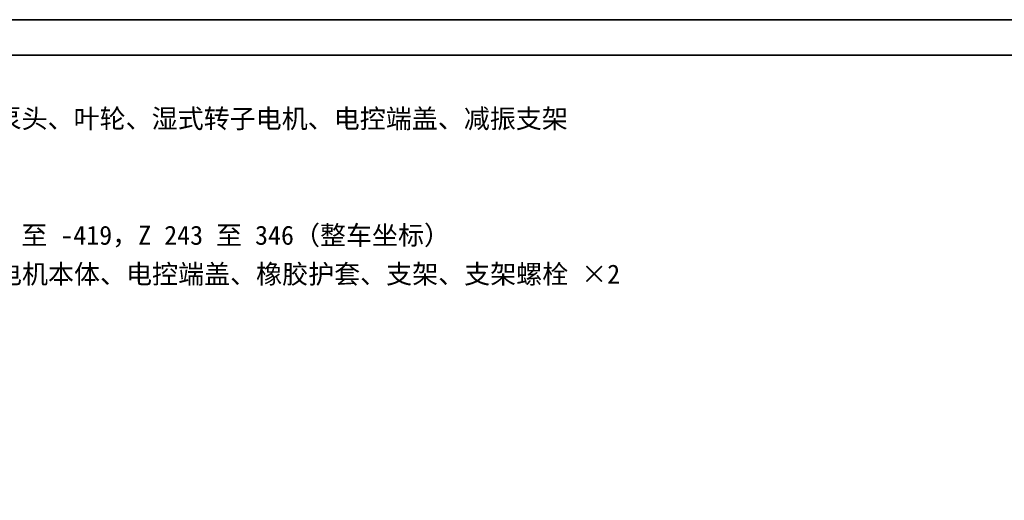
# Model space of a CAD drawing. Header units: millimetres. Extents: x 0 to 420, y 0 to 297.
# Tile 8 of 16: x 71 to 210, y 229 to 297. Entities that reach past the tile are written whole.
import ezdxf
from ezdxf.enums import TextEntityAlignment as Align

# ---------------------------------------------------------------- set-up
doc = ezdxf.new("R2010")
doc.units = ezdxf.units.MM
doc.layers.add('FRAME', color=7, linetype='Continuous', lineweight=35, true_color=0x3c3c3c)
doc.layers.add('TEXT', color=7, linetype='Continuous', lineweight=18, true_color=0x141414)
doc.styles.add('ZH', font='simsun.ttc')

msp = doc.modelspace()

# ---------------------------------------------------------------- linework, layer by layer
at = {"layer": 'FRAME'}
for points in [[(0, 0), (420, 0), (420, 297), (0, 297)], [(5, 5), (415, 5), (415, 292), (5, 292)]]:
    msp.add_lwpolyline(points, close=True, dxfattribs=at)

# ---------------------------------------------------------------- texts
at = {"layer": 'TEXT', "style": 'ZH'}
for s, p in [('电子水泵，15 L/min，80 W：蜗壳泵头、叶轮、湿式转子电机、电控端盖、减振支架', (12, 283)), ('包络范围 X -435 至 -272，Y -530 至 -419，Z 243 至 346（整车坐标）', (12, 266.5)), ('零件：蜗壳泵头、叶轮、后盖板、电机本体、电控端盖、橡胶护套、支架、支架螺栓 ×2', (12, 261))]:
    msp.add_text(s, height=2.7, dxfattribs=at).set_placement(p, align=Align.MIDDLE_LEFT)

doc.saveas('drawing.dxf')
